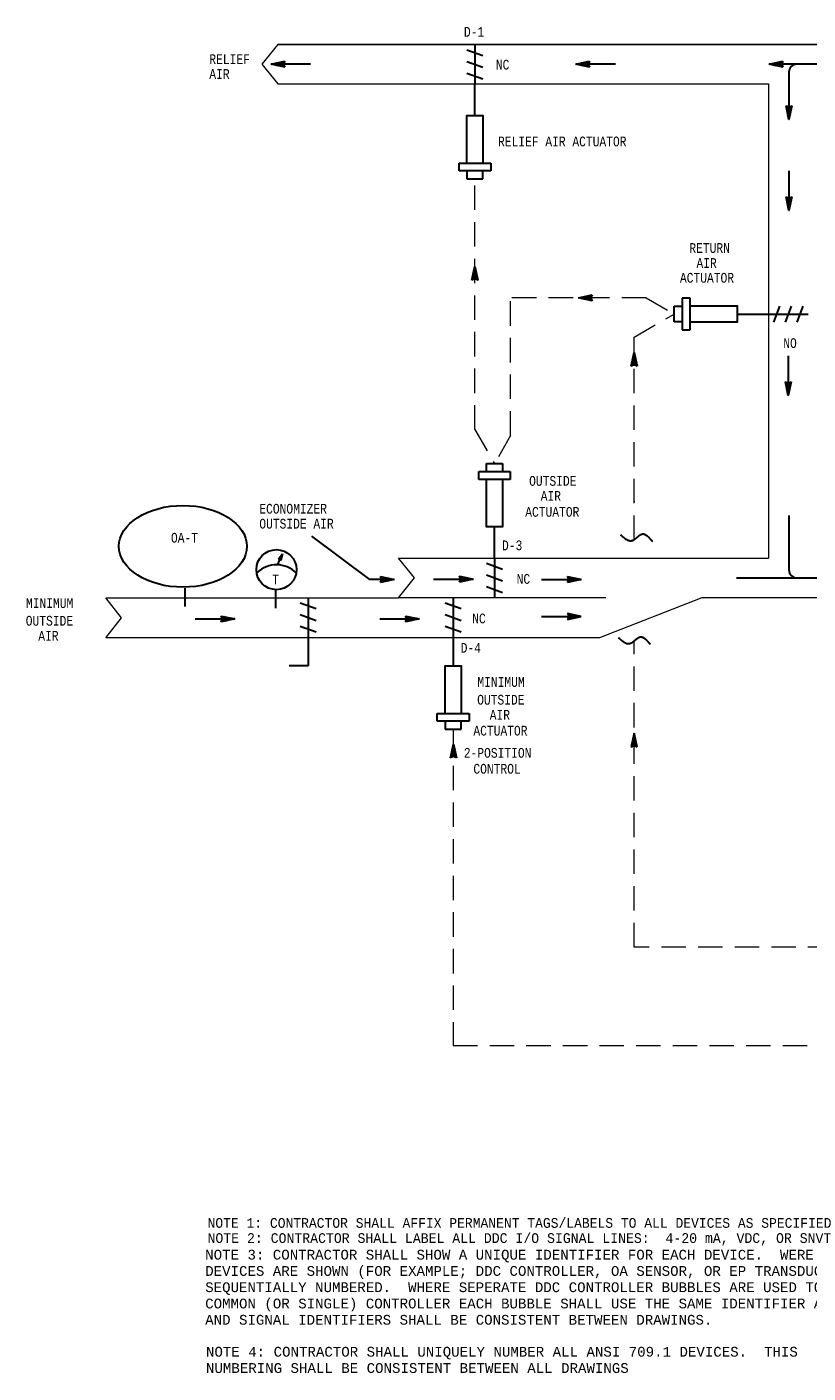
# Model space of a CAD drawing. Header units: inches. Extents: x 2 to 32.1, y 0.4 to 20.4.
# Tile 1 of 3: x 2 to 10, y 2.3 to 16.1. Entities that reach past the tile are written whole.
import ezdxf
from ezdxf.enums import TextEntityAlignment as Align

# ---------------------------------------------------------------- set-up
doc = ezdxf.new("R2010")
doc.units = ezdxf.units.IN
doc.header["$MEASUREMENT"] = 0
doc.linetypes.add('HIDDEN', pattern=[0.375, 0.25, -0.125])
for name, color, linetype, lineweight in [('M-ANNO-NOTE', 2, 'Continuous', 30), ('M-ANNO-SYMB', 6, 'Continuous', 30), ('M-ANNO-TEXT', 2, 'Continuous', 30), ('M-DIAG-GRPH', 6, 'Continuous', 13)]:
    doc.layers.add(name, color=color, linetype=linetype, lineweight=lineweight)
doc.styles.add('CONTROLTXT', font='monotxt.shx')

msp = doc.modelspace()

# ---------------------------------------------------------------- linework, layer by layer
at = {"layer": 'M-ANNO-SYMB', "linetype": 'Continuous'}
for p, q in [((6.469, 15.882), (6.633, 15.823)), ((6.551, 15.937), (6.551, 15.532)), ((4.464, 15.735), (4.604, 15.765)), ((4.869, 15.735), (4.464, 15.735)), ((4.604, 15.705), (4.464, 15.735)), ((4.466, 15.735), (4.468, 15.734)), ((4.47, 15.736), (4.468, 15.734)), ((4.475, 15.737), (4.481, 15.731)), ((4.484, 15.739), (4.477, 15.732)), ((4.484, 15.739), (4.495, 15.728)), ((4.497, 15.742), (4.486, 15.73)), ((4.493, 15.741), (4.508, 15.725)), ((4.511, 15.745), (4.494, 15.728)), ((4.501, 15.743), (4.522, 15.722)), ((4.524, 15.748), (4.503, 15.726)), ((4.51, 15.744), (4.535, 15.719)), ((4.538, 15.75), (4.512, 15.724)), ((4.519, 15.746), (4.549, 15.716)), ((4.551, 15.753), (4.52, 15.722)), ((4.527, 15.748), (4.562, 15.713)), ((4.565, 15.756), (4.529, 15.721)), ((4.536, 15.75), (4.576, 15.711)), ((4.578, 15.759), (4.538, 15.719)), ((4.545, 15.752), (4.589, 15.708)), ((4.592, 15.762), (4.547, 15.717)), ((4.554, 15.754), (4.603, 15.705)), ((4.602, 15.762), (4.555, 15.715)), ((4.562, 15.756), (4.594, 15.724)), ((4.592, 15.741), (4.564, 15.713)), ((4.571, 15.758), (4.591, 15.738)), ((4.591, 15.73), (4.573, 15.711)), ((4.58, 15.759), (4.594, 15.745)), ((4.595, 15.722), (4.582, 15.709)), ((4.604, 15.765), (4.589, 15.735)), ((4.589, 15.761), (4.598, 15.752)), ((4.589, 15.735), (4.604, 15.705)), ((4.597, 15.763), (4.601, 15.759)), ((6.469, 15.763), (6.633, 15.703)), ((7.586, 15.735), (7.726, 15.765)), ((7.726, 15.705), (7.586, 15.735)), ((7.991, 15.735), (7.586, 15.735)), ((7.589, 15.735), (7.59, 15.734)), ((7.593, 15.736), (7.591, 15.734)), ((7.598, 15.737), (7.604, 15.731)), ((7.606, 15.739), (7.599, 15.732)), ((7.606, 15.739), (7.617, 15.728)), ((7.62, 15.742), (7.608, 15.73)), ((7.615, 15.741), (7.631, 15.725)), ((7.633, 15.745), (7.617, 15.728)), ((7.624, 15.743), (7.644, 15.722)), ((7.647, 15.748), (7.625, 15.726)), ((7.633, 15.744), (7.658, 15.719)), ((7.661, 15.75), (7.634, 15.724)), ((7.641, 15.746), (7.671, 15.716)), ((7.674, 15.753), (7.643, 15.722)), ((7.65, 15.748), (7.685, 15.713)), ((7.688, 15.756), (7.652, 15.721)), ((7.659, 15.75), (7.698, 15.711)), ((7.701, 15.759), (7.661, 15.719)), ((7.668, 15.752), (7.712, 15.708)), ((7.715, 15.762), (7.669, 15.717)), ((7.676, 15.754), (7.725, 15.705)), ((7.725, 15.762), (7.678, 15.715)), ((7.685, 15.756), (7.716, 15.724)), ((7.714, 15.741), (7.687, 15.713)), ((7.694, 15.758), (7.713, 15.738)), ((7.714, 15.73), (7.695, 15.711)), ((7.703, 15.759), (7.717, 15.745)), ((7.717, 15.722), (7.704, 15.709)), ((7.726, 15.765), (7.711, 15.735)), ((7.711, 15.761), (7.72, 15.752)), ((7.711, 15.735), (7.726, 15.705)), ((7.72, 15.763), (7.724, 15.759)), ((9.564, 15.735), (9.704, 15.765)), ((10.292, 15.735), (9.564, 15.735)), ((9.704, 15.705), (9.564, 15.735)), ((9.567, 15.735), (9.568, 15.734)), ((9.571, 15.736), (9.569, 15.734)), ((9.576, 15.737), (9.582, 15.731)), ((9.585, 15.739), (9.577, 15.732)), ((9.584, 15.739), (9.595, 15.728)), ((9.598, 15.742), (9.586, 15.73)), ((9.593, 15.741), (9.609, 15.725)), ((9.612, 15.745), (9.595, 15.728)), ((9.602, 15.743), (9.622, 15.722)), ((9.625, 15.748), (9.604, 15.726)), ((9.611, 15.744), (9.636, 15.719)), ((9.639, 15.75), (9.612, 15.724)), ((9.619, 15.746), (9.649, 15.716)), ((9.652, 15.753), (9.621, 15.722)), ((9.628, 15.748), (9.663, 15.713)), ((9.666, 15.756), (9.63, 15.721)), ((9.637, 15.75), (9.676, 15.711)), ((9.679, 15.759), (9.639, 15.719)), ((9.646, 15.752), (9.69, 15.708)), ((9.693, 15.762), (9.647, 15.717)), ((9.654, 15.754), (9.703, 15.705)), ((9.703, 15.762), (9.656, 15.715)), ((9.663, 15.756), (9.694, 15.724)), ((9.692, 15.741), (9.665, 15.713)), ((9.672, 15.758), (9.691, 15.738)), ((9.692, 15.73), (9.673, 15.711)), ((9.681, 15.759), (9.695, 15.745)), ((9.695, 15.722), (9.682, 15.709)), ((9.704, 15.765), (9.689, 15.735)), ((9.689, 15.761), (9.698, 15.752)), ((9.689, 15.735), (9.704, 15.705)), ((9.698, 15.763), (9.702, 15.759)), ((4.598, 15.715), (4.59, 15.707)), ((4.602, 15.708), (4.599, 15.706)), ((6.469, 15.643), (6.633, 15.583)), ((7.721, 15.715), (7.713, 15.707)), ((7.724, 15.708), (7.722, 15.706)), ((9.699, 15.715), (9.691, 15.707)), ((9.702, 15.708), (9.7, 15.706)), ((9.767, 15.654), (9.767, 15.167)), ((9.767, 15.167), (9.737, 15.307)), ((9.737, 15.307), (9.767, 15.292)), ((9.738, 15.301), (9.742, 15.305)), ((9.739, 15.306), (9.786, 15.259)), ((9.748, 15.257), (9.797, 15.307)), ((9.797, 15.307), (9.767, 15.167)), ((9.767, 15.292), (9.797, 15.307)), ((9.786, 15.302), (9.794, 15.294)), ((9.793, 15.306), (9.796, 15.303)), ((9.739, 15.296), (9.785, 15.25)), ((9.74, 15.292), (9.749, 15.301)), ((9.742, 15.284), (9.756, 15.298)), ((9.742, 15.282), (9.783, 15.242)), ((9.744, 15.275), (9.763, 15.294)), ((9.745, 15.269), (9.781, 15.233)), ((9.746, 15.266), (9.777, 15.298)), ((9.748, 15.255), (9.779, 15.224)), ((9.749, 15.249), (9.794, 15.293)), ((9.751, 15.24), (9.791, 15.28)), ((9.751, 15.242), (9.777, 15.215)), ((9.753, 15.231), (9.788, 15.266)), ((9.754, 15.228), (9.775, 15.207)), ((9.755, 15.223), (9.785, 15.253)), ((9.757, 15.214), (9.782, 15.239)), ((9.757, 15.215), (9.773, 15.198)), ((9.759, 15.205), (9.779, 15.226)), ((9.76, 15.201), (9.771, 15.189)), ((9.761, 15.295), (9.788, 15.268)), ((9.761, 15.196), (9.776, 15.212)), ((9.762, 15.188), (9.773, 15.199)), ((9.762, 15.188), (9.77, 15.181)), ((9.764, 15.179), (9.771, 15.185)), ((9.765, 15.174), (9.768, 15.172)), ((9.766, 15.17), (9.768, 15.172)), ((9.772, 15.295), (9.79, 15.277)), ((9.779, 15.298), (9.792, 15.285)), ((6.389, 14.722), (6.713, 14.722)), ((6.389, 14.641), (6.389, 14.722)), ((6.713, 14.641), (6.389, 14.641)), ((6.47, 14.641), (6.47, 14.56)), ((6.632, 14.56), (6.632, 14.641)), ((6.713, 14.722), (6.713, 14.641)), ((9.767, 14.641), (9.767, 14.236)), ((6.47, 14.56), (6.632, 14.56)), ((9.767, 14.236), (9.737, 14.376)), ((9.737, 14.376), (9.767, 14.361)), ((9.738, 14.369), (9.742, 14.373)), ((9.739, 14.374), (9.786, 14.327)), ((9.739, 14.364), (9.785, 14.319)), ((9.74, 14.361), (9.749, 14.37)), ((9.742, 14.352), (9.756, 14.366)), ((9.742, 14.35), (9.783, 14.31)), ((9.744, 14.343), (9.763, 14.363)), ((9.746, 14.334), (9.777, 14.366)), ((9.748, 14.326), (9.797, 14.375)), ((9.749, 14.317), (9.794, 14.361)), ((9.751, 14.308), (9.791, 14.348)), ((9.761, 14.364), (9.788, 14.336)), ((9.797, 14.376), (9.767, 14.236)), ((9.767, 14.361), (9.797, 14.376)), ((9.772, 14.363), (9.79, 14.345)), ((9.779, 14.367), (9.792, 14.354)), ((9.786, 14.37), (9.794, 14.362)), ((9.793, 14.374), (9.796, 14.371)), ((9.745, 14.337), (9.781, 14.301)), ((9.748, 14.323), (9.779, 14.292)), ((9.751, 14.31), (9.777, 14.284)), ((9.753, 14.299), (9.788, 14.334)), ((9.754, 14.296), (9.775, 14.275)), ((9.755, 14.291), (9.785, 14.321)), ((9.757, 14.282), (9.782, 14.307)), ((9.757, 14.283), (9.773, 14.266)), ((9.759, 14.273), (9.779, 14.294)), ((9.76, 14.269), (9.771, 14.258)), ((9.761, 14.265), (9.776, 14.28)), ((9.762, 14.256), (9.773, 14.267)), ((9.762, 14.256), (9.77, 14.249)), ((9.764, 14.247), (9.771, 14.253)), ((9.765, 14.242), (9.768, 14.24)), ((9.766, 14.238), (9.768, 14.24)), ((6.521, 13.521), (6.551, 13.661)), ((6.553, 13.65), (6.547, 13.644)), ((6.555, 13.641), (6.548, 13.648)), ((6.552, 13.659), (6.55, 13.657)), ((6.552, 13.655), (6.55, 13.657)), ((6.551, 13.661), (6.581, 13.521)), ((6.57, 13.571), (6.521, 13.522)), ((6.551, 13.536), (6.521, 13.521)), ((6.525, 13.523), (6.522, 13.526)), ((6.568, 13.58), (6.524, 13.536)), ((6.532, 13.527), (6.524, 13.535)), ((6.539, 13.53), (6.526, 13.543)), ((6.566, 13.589), (6.527, 13.549)), ((6.546, 13.534), (6.528, 13.552)), ((6.557, 13.533), (6.529, 13.561)), ((6.565, 13.598), (6.53, 13.563)), ((6.578, 13.523), (6.531, 13.569)), ((6.563, 13.606), (6.533, 13.576)), ((6.578, 13.533), (6.533, 13.578)), ((6.576, 13.546), (6.535, 13.587)), ((6.561, 13.615), (6.536, 13.59)), ((6.573, 13.56), (6.537, 13.596)), ((6.559, 13.624), (6.538, 13.603)), ((6.57, 13.573), (6.539, 13.605)), ((6.557, 13.632), (6.541, 13.617)), ((6.567, 13.587), (6.541, 13.613)), ((6.572, 13.562), (6.541, 13.531)), ((6.564, 13.601), (6.543, 13.622)), ((6.555, 13.641), (6.544, 13.63)), ((6.561, 13.614), (6.544, 13.631)), ((6.558, 13.628), (6.546, 13.639)), ((6.581, 13.521), (6.551, 13.536)), ((6.574, 13.554), (6.555, 13.534)), ((6.576, 13.545), (6.562, 13.531)), ((6.578, 13.536), (6.569, 13.527)), ((6.58, 13.527), (6.576, 13.524)), ((7.611, 13.341), (7.751, 13.371)), ((7.751, 13.311), (7.611, 13.341)), ((7.614, 13.342), (7.616, 13.34)), ((7.618, 13.343), (7.616, 13.34)), ((7.623, 13.344), (7.629, 13.338)), ((7.632, 13.346), (7.625, 13.339)), ((7.632, 13.346), (7.643, 13.335)), ((7.645, 13.349), (7.633, 13.337)), ((7.64, 13.347), (7.656, 13.332)), ((7.659, 13.351), (7.642, 13.335)), ((7.649, 13.349), (7.67, 13.329)), ((7.672, 13.354), (7.651, 13.333)), ((7.658, 13.351), (7.683, 13.326)), ((7.686, 13.357), (7.659, 13.331)), ((7.667, 13.353), (7.697, 13.323)), ((7.699, 13.36), (7.668, 13.329)), ((7.675, 13.355), (7.71, 13.32)), ((7.713, 13.363), (7.677, 13.327)), ((7.684, 13.357), (7.724, 13.317)), ((7.726, 13.366), (7.686, 13.325)), ((7.693, 13.359), (7.737, 13.314)), ((7.74, 13.369), (7.694, 13.324)), ((7.701, 13.361), (7.751, 13.312)), ((7.75, 13.369), (7.703, 13.322)), ((7.71, 13.362), (7.742, 13.331)), ((7.739, 13.347), (7.712, 13.32)), ((7.719, 13.364), (7.738, 13.345)), ((7.739, 13.336), (7.721, 13.318)), ((7.728, 13.366), (7.742, 13.352)), ((7.742, 13.329), (7.729, 13.316)), ((7.751, 13.371), (7.736, 13.341)), ((7.736, 13.368), (7.745, 13.359)), ((7.736, 13.341), (7.751, 13.311)), ((7.746, 13.322), (7.738, 13.314)), ((7.745, 13.37), (7.749, 13.366)), ((7.75, 13.315), (7.747, 13.312)), ((8.593, 13.257), (8.674, 13.257)), ((8.593, 13.095), (8.593, 13.257)), ((8.755, 13.338), (8.674, 13.338)), ((8.674, 13.338), (8.674, 13.014)), ((8.755, 13.014), (8.755, 13.338)), ((9.613, 13.094), (9.672, 13.258)), ((9.732, 13.094), (9.792, 13.258)), ((9.852, 13.094), (9.912, 13.258)), ((9.558, 13.176), (9.963, 13.176)), ((8.674, 13.095), (8.593, 13.095)), ((8.674, 13.014), (8.755, 13.014)), ((8.152, 12.642), (8.182, 12.782)), ((8.202, 12.692), (8.153, 12.643)), ((8.2, 12.701), (8.156, 12.657)), ((8.198, 12.71), (8.158, 12.67)), ((8.196, 12.718), (8.161, 12.684)), ((8.21, 12.644), (8.163, 12.69)), ((8.194, 12.727), (8.164, 12.697)), ((8.21, 12.654), (8.165, 12.699)), ((8.192, 12.736), (8.167, 12.711)), ((8.207, 12.667), (8.167, 12.708)), ((8.204, 12.681), (8.168, 12.717)), ((8.19, 12.745), (8.17, 12.724)), ((8.201, 12.694), (8.17, 12.725)), ((8.198, 12.708), (8.172, 12.734)), ((8.204, 12.683), (8.172, 12.652)), ((8.189, 12.753), (8.173, 12.738)), ((8.195, 12.721), (8.174, 12.743)), ((8.187, 12.762), (8.176, 12.751)), ((8.193, 12.735), (8.176, 12.752)), ((8.19, 12.749), (8.178, 12.76)), ((8.185, 12.771), (8.179, 12.765)), ((8.187, 12.762), (8.18, 12.769)), ((8.182, 12.782), (8.212, 12.642)), ((8.183, 12.78), (8.182, 12.778)), ((8.184, 12.776), (8.182, 12.778)), ((9.76, 12.748), (9.76, 12.343)), ((8.182, 12.657), (8.152, 12.642)), ((8.156, 12.644), (8.153, 12.647)), ((8.163, 12.648), (8.155, 12.656)), ((8.17, 12.651), (8.157, 12.664)), ((8.177, 12.655), (8.159, 12.673)), ((8.189, 12.654), (8.161, 12.682)), ((8.212, 12.642), (8.182, 12.657)), ((8.205, 12.675), (8.186, 12.655)), ((8.207, 12.666), (8.193, 12.652)), ((8.209, 12.657), (8.2, 12.648)), ((8.211, 12.648), (8.207, 12.645)), ((9.76, 12.343), (9.73, 12.483)), ((9.73, 12.483), (9.76, 12.468)), ((9.732, 12.477), (9.735, 12.481)), ((9.733, 12.482), (9.78, 12.435)), ((9.733, 12.472), (9.778, 12.426)), ((9.734, 12.468), (9.742, 12.477)), ((9.735, 12.46), (9.75, 12.474)), ((9.736, 12.458), (9.776, 12.417)), ((9.737, 12.451), (9.757, 12.47)), ((9.739, 12.442), (9.77, 12.473)), ((9.739, 12.445), (9.774, 12.409)), ((9.741, 12.433), (9.79, 12.482)), ((9.742, 12.431), (9.772, 12.4)), ((9.743, 12.424), (9.787, 12.469)), ((9.744, 12.417), (9.771, 12.391)), ((9.745, 12.416), (9.784, 12.455)), ((9.747, 12.407), (9.781, 12.442)), ((9.749, 12.398), (9.779, 12.428)), ((9.75, 12.39), (9.776, 12.415)), ((9.754, 12.471), (9.782, 12.444)), ((9.79, 12.483), (9.76, 12.343)), ((9.76, 12.468), (9.79, 12.483)), ((9.765, 12.471), (9.784, 12.452)), ((9.772, 12.474), (9.786, 12.461)), ((9.779, 12.478), (9.787, 12.47)), ((9.787, 12.481), (9.789, 12.479)), ((9.747, 12.404), (9.769, 12.382)), ((9.75, 12.39), (9.767, 12.374)), ((9.752, 12.381), (9.773, 12.401)), ((9.753, 12.377), (9.765, 12.365)), ((9.754, 12.372), (9.77, 12.388)), ((9.756, 12.363), (9.767, 12.374)), ((9.756, 12.363), (9.763, 12.356)), ((9.758, 12.355), (9.764, 12.361)), ((9.759, 12.35), (9.761, 12.348)), ((9.76, 12.346), (9.761, 12.347)), ((6.671, 11.644), (6.833, 11.644)), ((6.671, 11.563), (6.671, 11.644)), ((6.833, 11.644), (6.833, 11.563)), ((6.59, 11.563), (6.914, 11.563)), ((6.59, 11.482), (6.59, 11.563)), ((6.914, 11.482), (6.59, 11.482)), ((6.914, 11.563), (6.914, 11.482)), ((9.766, 11.111), (9.766, 10.555)), ((5.474, 10.457), (4.883, 10.901)), ((4.54, 10.664), (4.581, 10.72)), ((4.571, 10.677), (4.54, 10.665)), ((4.556, 10.665), (4.54, 10.664)), ((4.572, 10.681), (4.544, 10.67)), ((4.546, 10.665), (4.544, 10.67)), ((4.549, 10.665), (4.546, 10.673)), ((4.573, 10.685), (4.548, 10.675)), ((4.553, 10.665), (4.549, 10.677)), ((4.571, 10.672), (4.55, 10.665)), ((4.558, 10.662), (4.551, 10.68)), ((4.574, 10.689), (4.552, 10.681)), ((4.565, 10.654), (4.554, 10.684)), ((4.575, 10.694), (4.556, 10.686)), ((4.567, 10.658), (4.556, 10.687)), ((4.566, 10.652), (4.556, 10.665)), ((4.57, 10.668), (4.557, 10.663)), ((4.569, 10.665), (4.559, 10.691)), ((4.576, 10.698), (4.56, 10.692)), ((4.569, 10.664), (4.56, 10.661)), ((4.57, 10.671), (4.562, 10.694)), ((4.568, 10.66), (4.562, 10.658)), ((4.577, 10.702), (4.564, 10.697)), ((4.572, 10.678), (4.564, 10.698)), ((4.567, 10.655), (4.564, 10.655)), ((4.581, 10.72), (4.566, 10.652)), ((4.573, 10.684), (4.567, 10.701)), ((4.578, 10.706), (4.568, 10.702)), ((4.574, 10.691), (4.569, 10.705)), ((4.579, 10.711), (4.572, 10.708)), ((4.576, 10.697), (4.572, 10.708)), ((4.577, 10.704), (4.574, 10.712)), ((6.67, 10.623), (6.833, 10.564)), ((6.752, 10.678), (6.752, 10.273)), ((5.584, 10.487), (5.724, 10.457)), ((5.599, 10.457), (5.584, 10.487)), ((5.634, 10.438), (5.585, 10.487)), ((5.586, 10.484), (5.589, 10.486)), ((5.59, 10.476), (5.598, 10.484)), ((5.593, 10.469), (5.606, 10.483)), ((5.596, 10.451), (5.624, 10.479)), ((5.597, 10.462), (5.615, 10.481)), ((5.643, 10.44), (5.599, 10.484)), ((5.652, 10.442), (5.612, 10.481)), ((5.661, 10.444), (5.626, 10.478)), ((6.393, 10.491), (6.533, 10.461)), ((6.408, 10.461), (6.393, 10.491)), ((6.443, 10.442), (6.394, 10.491)), ((6.394, 10.434), (6.441, 10.481)), ((6.395, 10.488), (6.398, 10.49)), ((6.398, 10.48), (6.406, 10.488)), ((6.402, 10.473), (6.415, 10.487)), ((6.405, 10.455), (6.433, 10.483)), ((6.405, 10.434), (6.45, 10.479)), ((6.406, 10.466), (6.424, 10.485)), ((6.452, 10.444), (6.407, 10.488)), ((6.418, 10.437), (6.459, 10.477)), ((6.461, 10.446), (6.421, 10.485)), ((6.469, 10.448), (6.434, 10.482)), ((6.478, 10.45), (6.448, 10.48)), ((6.67, 10.504), (6.833, 10.444)), ((7.5, 10.488), (7.64, 10.458)), ((7.515, 10.458), (7.5, 10.488)), ((7.55, 10.439), (7.501, 10.488)), ((7.501, 10.431), (7.548, 10.478)), ((7.502, 10.484), (7.504, 10.487)), ((7.505, 10.477), (7.513, 10.485)), ((7.509, 10.47), (7.522, 10.483)), ((7.512, 10.463), (7.531, 10.481)), ((7.512, 10.452), (7.539, 10.48)), ((7.559, 10.441), (7.514, 10.485)), ((7.567, 10.443), (7.528, 10.482)), ((7.576, 10.444), (7.541, 10.479)), ((3.581, 10.368), (3.581, 10.18)), ((4.511, 10.351), (4.511, 10.163)), ((5.724, 10.457), (5.474, 10.457)), ((5.724, 10.457), (5.584, 10.427)), ((5.584, 10.427), (5.599, 10.457)), ((5.586, 10.43), (5.633, 10.477)), ((5.591, 10.429), (5.587, 10.432)), ((5.599, 10.431), (5.59, 10.439)), ((5.626, 10.436), (5.594, 10.467)), ((5.608, 10.432), (5.594, 10.447)), ((5.596, 10.43), (5.641, 10.475)), ((5.617, 10.434), (5.597, 10.454)), ((5.61, 10.433), (5.65, 10.473)), ((5.623, 10.436), (5.659, 10.471)), ((5.637, 10.439), (5.668, 10.469)), ((5.669, 10.446), (5.639, 10.476)), ((5.65, 10.441), (5.676, 10.468)), ((5.678, 10.447), (5.653, 10.473)), ((5.664, 10.444), (5.685, 10.466)), ((5.687, 10.449), (5.666, 10.47)), ((5.677, 10.447), (5.694, 10.464)), ((5.695, 10.451), (5.68, 10.467)), ((5.691, 10.45), (5.702, 10.462)), ((5.704, 10.453), (5.693, 10.464)), ((5.704, 10.453), (5.711, 10.46)), ((5.713, 10.455), (5.707, 10.461)), ((5.718, 10.456), (5.72, 10.458)), ((5.722, 10.457), (5.72, 10.458)), ((6.128, 10.461), (6.533, 10.461)), ((6.533, 10.461), (6.393, 10.431)), ((6.393, 10.431), (6.408, 10.461)), ((6.399, 10.433), (6.396, 10.436)), ((6.408, 10.435), (6.399, 10.443)), ((6.434, 10.44), (6.403, 10.471)), ((6.417, 10.436), (6.403, 10.451)), ((6.426, 10.438), (6.406, 10.458)), ((6.432, 10.44), (6.468, 10.475)), ((6.445, 10.443), (6.476, 10.473)), ((6.459, 10.445), (6.485, 10.472)), ((6.487, 10.451), (6.461, 10.477)), ((6.472, 10.448), (6.494, 10.47)), ((6.495, 10.453), (6.475, 10.474)), ((6.486, 10.451), (6.503, 10.468)), ((6.504, 10.455), (6.488, 10.471)), ((6.499, 10.454), (6.511, 10.466)), ((6.513, 10.457), (6.502, 10.468)), ((6.513, 10.457), (6.52, 10.464)), ((6.522, 10.459), (6.515, 10.465)), ((6.526, 10.46), (6.529, 10.462)), ((6.53, 10.461), (6.529, 10.462)), ((6.67, 10.384), (6.833, 10.325)), ((7.235, 10.458), (7.64, 10.458)), ((7.64, 10.458), (7.5, 10.428)), ((7.5, 10.428), (7.515, 10.458)), ((7.506, 10.429), (7.502, 10.433)), ((7.515, 10.431), (7.506, 10.44)), ((7.524, 10.433), (7.509, 10.447)), ((7.541, 10.437), (7.51, 10.468)), ((7.512, 10.431), (7.557, 10.476)), ((7.532, 10.435), (7.513, 10.454)), ((7.525, 10.433), (7.566, 10.474)), ((7.539, 10.436), (7.574, 10.472)), ((7.552, 10.439), (7.583, 10.47)), ((7.585, 10.446), (7.555, 10.476)), ((7.566, 10.442), (7.592, 10.468)), ((7.593, 10.448), (7.568, 10.473)), ((7.579, 10.445), (7.601, 10.466)), ((7.602, 10.45), (7.582, 10.471)), ((7.593, 10.448), (7.609, 10.465)), ((7.611, 10.452), (7.595, 10.468)), ((7.606, 10.451), (7.618, 10.463)), ((7.62, 10.454), (7.609, 10.465)), ((7.62, 10.454), (7.627, 10.461)), ((7.628, 10.456), (7.622, 10.462)), ((7.633, 10.457), (7.635, 10.459)), ((7.637, 10.457), (7.636, 10.459)), ((9.229, 10.476), (10.212, 10.476)), ((4.763, 10.218), (4.927, 10.159)), ((6.247, 10.218), (6.41, 10.159)), ((6.328, 10.273), (6.328, 9.868)), ((3.952, 10.083), (4.092, 10.053)), ((3.967, 10.053), (3.952, 10.083)), ((4.002, 10.034), (3.953, 10.083)), ((3.953, 10.026), (4, 10.073)), ((3.954, 10.079), (3.957, 10.082)), ((3.957, 10.072), (3.965, 10.08)), ((3.961, 10.065), (3.974, 10.078)), ((3.964, 10.058), (3.983, 10.077)), ((3.964, 10.047), (3.992, 10.075)), ((3.964, 10.026), (4.009, 10.071)), ((4.011, 10.036), (3.966, 10.08)), ((3.977, 10.029), (4.018, 10.069)), ((4.02, 10.038), (3.98, 10.077)), ((3.991, 10.031), (4.027, 10.067)), ((4.028, 10.04), (3.993, 10.074)), ((4.004, 10.034), (4.035, 10.065)), ((4.037, 10.041), (4.007, 10.071)), ((4.046, 10.043), (4.02, 10.069)), ((4.054, 10.045), (4.034, 10.066)), ((4.763, 10.099), (4.927, 10.039)), ((5.842, 10.083), (5.982, 10.053)), ((5.857, 10.053), (5.842, 10.083)), ((5.892, 10.034), (5.843, 10.083)), ((5.843, 10.026), (5.89, 10.073)), ((5.844, 10.079), (5.846, 10.082)), ((5.847, 10.072), (5.855, 10.08)), ((5.851, 10.065), (5.864, 10.078)), ((5.853, 10.026), (5.899, 10.071)), ((5.854, 10.058), (5.873, 10.077)), ((5.854, 10.047), (5.881, 10.075)), ((5.9, 10.036), (5.856, 10.08)), ((5.867, 10.029), (5.907, 10.069)), ((5.909, 10.038), (5.87, 10.077)), ((5.88, 10.031), (5.916, 10.067)), ((5.918, 10.04), (5.883, 10.074)), ((5.894, 10.034), (5.925, 10.065)), ((5.927, 10.041), (5.897, 10.071)), ((5.935, 10.043), (5.91, 10.069)), ((5.944, 10.045), (5.924, 10.066)), ((6.247, 10.099), (6.41, 10.039)), ((7.235, 10.079), (7.64, 10.079)), ((7.64, 10.079), (7.5, 10.109)), ((7.5, 10.109), (7.515, 10.079)), ((7.5, 10.049), (7.64, 10.079)), ((7.515, 10.079), (7.5, 10.049)), ((7.501, 10.106), (7.548, 10.059)), ((7.55, 10.098), (7.501, 10.049)), ((7.506, 10.107), (7.502, 10.104)), ((7.515, 10.106), (7.506, 10.097)), ((7.524, 10.104), (7.509, 10.09)), ((7.509, 10.067), (7.522, 10.054)), ((7.541, 10.1), (7.51, 10.069)), ((7.512, 10.106), (7.557, 10.061)), ((7.512, 10.085), (7.539, 10.057)), ((7.512, 10.074), (7.531, 10.055)), ((7.532, 10.102), (7.513, 10.082)), ((7.559, 10.096), (7.514, 10.052)), ((7.525, 10.103), (7.566, 10.063)), ((7.567, 10.094), (7.528, 10.055)), ((7.539, 10.101), (7.574, 10.065)), ((7.576, 10.092), (7.541, 10.058)), ((7.552, 10.098), (7.583, 10.067)), ((7.585, 10.091), (7.555, 10.061)), ((7.566, 10.095), (7.592, 10.069)), ((7.593, 10.089), (7.568, 10.063)), ((7.579, 10.092), (7.601, 10.07)), ((7.602, 10.087), (7.582, 10.066)), ((7.593, 10.089), (7.609, 10.072)), ((7.611, 10.085), (7.595, 10.069)), ((7.606, 10.086), (7.618, 10.074)), ((7.62, 10.083), (7.609, 10.072)), ((7.62, 10.083), (7.627, 10.076)), ((7.628, 10.081), (7.622, 10.075)), ((7.633, 10.08), (7.635, 10.078)), ((7.637, 10.079), (7.636, 10.078)), ((3.687, 10.053), (4.092, 10.053)), ((4.092, 10.053), (3.952, 10.023)), ((3.952, 10.023), (3.967, 10.053)), ((3.958, 10.025), (3.954, 10.028)), ((3.967, 10.026), (3.958, 10.035)), ((3.993, 10.032), (3.962, 10.063)), ((3.976, 10.028), (3.962, 10.042)), ((3.984, 10.03), (3.965, 10.05)), ((4.018, 10.037), (4.044, 10.063)), ((4.031, 10.04), (4.053, 10.062)), ((4.045, 10.043), (4.062, 10.06)), ((4.063, 10.047), (4.047, 10.063)), ((4.058, 10.046), (4.07, 10.058)), ((4.072, 10.049), (4.061, 10.06)), ((4.072, 10.049), (4.079, 10.056)), ((4.081, 10.051), (4.074, 10.057)), ((4.085, 10.052), (4.088, 10.054)), ((4.089, 10.053), (4.088, 10.054)), ((4.763, 9.979), (4.927, 9.92)), ((5.577, 10.053), (5.982, 10.053)), ((5.842, 10.023), (5.857, 10.053)), ((5.982, 10.053), (5.842, 10.023)), ((5.848, 10.025), (5.844, 10.028)), ((5.857, 10.026), (5.848, 10.035)), ((5.865, 10.028), (5.851, 10.042)), ((5.883, 10.032), (5.852, 10.063)), ((5.874, 10.03), (5.855, 10.05)), ((5.907, 10.037), (5.934, 10.063)), ((5.921, 10.04), (5.942, 10.062)), ((5.934, 10.043), (5.951, 10.06)), ((5.953, 10.047), (5.937, 10.063)), ((5.948, 10.046), (5.96, 10.058)), ((5.962, 10.049), (5.951, 10.06)), ((5.961, 10.049), (5.969, 10.056)), ((5.97, 10.051), (5.964, 10.057)), ((5.975, 10.052), (5.977, 10.054)), ((5.979, 10.053), (5.978, 10.054)), ((6.247, 9.979), (6.41, 9.92)), ((7.502, 10.053), (7.504, 10.05)), ((7.505, 10.06), (7.513, 10.052)), ((6.166, 9.005), (6.166, 9.086)), ((6.166, 9.086), (6.491, 9.086)), ((6.491, 9.005), (6.166, 9.005)), ((6.247, 9.005), (6.247, 8.924)), ((6.41, 8.924), (6.41, 9.005)), ((6.491, 9.086), (6.491, 9.005)), ((6.247, 8.924), (6.41, 8.924)), ((8.182, 8.882), (8.152, 8.742)), ((8.163, 8.794), (8.194, 8.825)), ((8.166, 8.808), (8.192, 8.834)), ((8.169, 8.821), (8.19, 8.843)), ((8.17, 8.827), (8.2, 8.797)), ((8.172, 8.835), (8.189, 8.851)), ((8.172, 8.836), (8.197, 8.81)), ((8.174, 8.844), (8.195, 8.824)), ((8.175, 8.848), (8.187, 8.86)), ((8.176, 8.853), (8.192, 8.837)), ((8.178, 8.862), (8.185, 8.869)), ((8.178, 8.862), (8.189, 8.851)), ((8.18, 8.871), (8.186, 8.864)), ((8.181, 8.879), (8.183, 8.878)), ((8.181, 8.875), (8.183, 8.878)), ((8.212, 8.742), (8.182, 8.882)), ((6.302, 8.631), (6.332, 8.771)), ((6.349, 8.69), (6.305, 8.645)), ((6.347, 8.699), (6.308, 8.659)), ((6.346, 8.707), (6.311, 8.672)), ((6.344, 8.716), (6.314, 8.686)), ((6.359, 8.643), (6.314, 8.688)), ((6.357, 8.656), (6.316, 8.697)), ((6.342, 8.725), (6.317, 8.699)), ((6.354, 8.67), (6.318, 8.706)), ((6.34, 8.733), (6.319, 8.713)), ((6.351, 8.683), (6.32, 8.714)), ((6.338, 8.742), (6.322, 8.726)), ((6.348, 8.697), (6.322, 8.723)), ((6.345, 8.71), (6.324, 8.732)), ((6.336, 8.751), (6.325, 8.74)), ((6.342, 8.724), (6.325, 8.741)), ((6.339, 8.737), (6.327, 8.749)), ((6.334, 8.76), (6.328, 8.753)), ((6.336, 8.751), (6.329, 8.758)), ((6.333, 8.768), (6.331, 8.767)), ((6.333, 8.764), (6.331, 8.767)), ((6.332, 8.771), (6.362, 8.631)), ((8.152, 8.742), (8.182, 8.757)), ((8.153, 8.748), (8.157, 8.744)), ((8.155, 8.754), (8.2, 8.799)), ((8.155, 8.743), (8.202, 8.79)), ((8.155, 8.757), (8.164, 8.748)), ((8.157, 8.767), (8.198, 8.808)), ((8.157, 8.766), (8.171, 8.752)), ((8.159, 8.774), (8.178, 8.755)), ((8.16, 8.781), (8.196, 8.816)), ((8.161, 8.783), (8.192, 8.752)), ((8.163, 8.792), (8.212, 8.743)), ((8.165, 8.801), (8.209, 8.756)), ((8.167, 8.809), (8.206, 8.77)), ((8.168, 8.818), (8.203, 8.783)), ((8.176, 8.754), (8.204, 8.782)), ((8.182, 8.757), (8.212, 8.742)), ((8.187, 8.754), (8.205, 8.773)), ((8.194, 8.751), (8.207, 8.764)), ((8.201, 8.747), (8.209, 8.755)), ((8.208, 8.744), (8.211, 8.747)), ((6.351, 8.681), (6.302, 8.632)), ((6.332, 8.646), (6.302, 8.631)), ((6.306, 8.633), (6.303, 8.636)), ((6.313, 8.636), (6.305, 8.644)), ((6.32, 8.64), (6.307, 8.653)), ((6.327, 8.643), (6.309, 8.662)), ((6.338, 8.643), (6.31, 8.671)), ((6.359, 8.632), (6.312, 8.679)), ((6.353, 8.672), (6.322, 8.641)), ((6.362, 8.631), (6.332, 8.646)), ((6.355, 8.663), (6.336, 8.644)), ((6.357, 8.655), (6.343, 8.641)), ((6.359, 8.646), (6.35, 8.637)), ((6.361, 8.637), (6.357, 8.633))]:
    msp.add_line(p, q, dxfattribs=at)
at = {"layer": 'M-ANNO-SYMB', "color": 6, "linetype": 'Continuous'}
for p, q in [((6.551, 15.208), (6.551, 15.532)), ((9.241, 13.176), (9.558, 13.176)), ((6.752, 10.679), (6.752, 10.996)), ((4.845, 10.268), (4.845, 9.572)), ((6.328, 9.868), (6.328, 9.572))]:
    msp.add_line(p, q, dxfattribs=at)
at = {"layer": 'M-ANNO-SYMB'}
for p, q in [((4.529, 10.605), (4.553, 10.659)), ((4.845, 9.572), (4.649, 9.572))]:
    msp.add_line(p, q, dxfattribs=at)
at = {"layer": 'M-ANNO-SYMB', "linetype": 'Continuous', "flags": 128}
for points in [[(6.47, 14.722), (6.47, 15.208), (6.632, 15.208), (6.632, 14.722)], [(8.755, 13.095), (9.241, 13.095), (9.241, 13.257), (8.755, 13.257)], [(6.833, 11.482), (6.833, 10.996), (6.671, 10.996), (6.671, 11.482)], [(6.247, 9.086), (6.247, 9.572), (6.41, 9.572), (6.41, 9.086)]]:
    msp.add_lwpolyline(points, dxfattribs=at)
at = {"layer": 'M-ANNO-SYMB', "flags": 128}
for points in [[(8.372, 10.844), (8.371, 10.846), (8.369, 10.848), (8.367, 10.85), (8.366, 10.852), (8.364, 10.853), (8.362, 10.855), (8.361, 10.857), (8.359, 10.859), (8.358, 10.861), (8.356, 10.863), (8.354, 10.865), (8.353, 10.867), (8.351, 10.868), (8.349, 10.87), (8.348, 10.872), (8.346, 10.874), (8.344, 10.876), (8.343, 10.877), (8.341, 10.879), (8.339, 10.881), (8.338, 10.883), (8.336, 10.884), (8.335, 10.886), (8.333, 10.888), (8.331, 10.889), (8.33, 10.891), (8.328, 10.892), (8.326, 10.894), (8.325, 10.895), (8.323, 10.897), (8.321, 10.898), (8.32, 10.9), (8.318, 10.901), (8.316, 10.902), (8.315, 10.904), (8.313, 10.905), (8.311, 10.906), (8.31, 10.907), (8.308, 10.908), (8.306, 10.909), (8.305, 10.91), (8.303, 10.911), (8.301, 10.912), (8.3, 10.913), (8.298, 10.914), (8.297, 10.915), (8.295, 10.916), (8.293, 10.916), (8.292, 10.917), (8.29, 10.918), (8.288, 10.918), (8.287, 10.919), (8.285, 10.919), (8.283, 10.92), (8.282, 10.92), (8.28, 10.92), (8.278, 10.921), (8.277, 10.921), (8.275, 10.921), (8.273, 10.921), (8.272, 10.921), (8.27, 10.921), (8.268, 10.921), (8.267, 10.92), (8.265, 10.92), (8.263, 10.92), (8.261, 10.919), (8.26, 10.919), (8.258, 10.918), (8.256, 10.918), (8.255, 10.917), (8.253, 10.916), (8.251, 10.915), (8.25, 10.915), (8.248, 10.914), (8.246, 10.913), (8.245, 10.912), (8.243, 10.911), (8.241, 10.91), (8.24, 10.909), (8.238, 10.907), (8.236, 10.906), (8.235, 10.905), (8.233, 10.904), (8.231, 10.903), (8.229, 10.901), (8.228, 10.9), (8.226, 10.899), (8.224, 10.897), (8.223, 10.896), (8.221, 10.895), (8.219, 10.893), (8.217, 10.892), (8.216, 10.89), (8.214, 10.889), (8.212, 10.887), (8.211, 10.886), (8.209, 10.885), (8.207, 10.883), (8.206, 10.882), (8.204, 10.88), (8.202, 10.879), (8.2, 10.877), (8.199, 10.876), (8.197, 10.875), (8.195, 10.873), (8.193, 10.872), (8.192, 10.871), (8.19, 10.869), (8.188, 10.868), (8.187, 10.867), (8.185, 10.866), (8.183, 10.864), (8.181, 10.863), (8.18, 10.862), (8.178, 10.861), (8.176, 10.86), (8.174, 10.859), (8.173, 10.858), (8.171, 10.857), (8.169, 10.856), (8.167, 10.856), (8.166, 10.855), (8.164, 10.854), (8.162, 10.854), (8.16, 10.853), (8.159, 10.853), (8.157, 10.852), (8.155, 10.852), (8.153, 10.852), (8.152, 10.851), (8.15, 10.851), (8.148, 10.851), (8.146, 10.851), (8.145, 10.851), (8.143, 10.851), (8.141, 10.851), (8.139, 10.851), (8.138, 10.852), (8.136, 10.852), (8.134, 10.852), (8.132, 10.853), (8.13, 10.853), (8.129, 10.853), (8.127, 10.854), (8.125, 10.855), (8.123, 10.855), (8.122, 10.856), (8.12, 10.857), (8.118, 10.857), (8.116, 10.858), (8.115, 10.859), (8.113, 10.86), (8.111, 10.861), (8.109, 10.862), (8.107, 10.863), (8.106, 10.864), (8.104, 10.865), (8.102, 10.866), (8.1, 10.867), (8.098, 10.868), (8.097, 10.87), (8.095, 10.871), (8.093, 10.872), (8.091, 10.873), (8.089, 10.875), (8.088, 10.876), (8.086, 10.877), (8.084, 10.879), (8.082, 10.88), (8.081, 10.882), (8.079, 10.883), (8.077, 10.885), (8.075, 10.886), (8.073, 10.888), (8.072, 10.889), (8.07, 10.891), (8.068, 10.892), (8.066, 10.894), (8.064, 10.895), (8.063, 10.897), (8.061, 10.899), (8.059, 10.9), (8.057, 10.902), (8.055, 10.904), (8.054, 10.905), (8.052, 10.907), (8.05, 10.909), (8.048, 10.91), (8.046, 10.912), (8.045, 10.913)], [(8.351, 9.79), (8.349, 9.792), (8.347, 9.794), (8.346, 9.796), (8.344, 9.798), (8.342, 9.8), (8.341, 9.802), (8.339, 9.804), (8.337, 9.805), (8.336, 9.807), (8.334, 9.809), (8.332, 9.811), (8.331, 9.813), (8.329, 9.815), (8.328, 9.817), (8.326, 9.818), (8.324, 9.82), (8.323, 9.822), (8.321, 9.824), (8.319, 9.825), (8.318, 9.827), (8.316, 9.829), (8.314, 9.831), (8.313, 9.832), (8.311, 9.834), (8.309, 9.835), (8.308, 9.837), (8.306, 9.839), (8.304, 9.84), (8.303, 9.842), (8.301, 9.843), (8.3, 9.844), (8.298, 9.846), (8.296, 9.847), (8.295, 9.848), (8.293, 9.85), (8.291, 9.851), (8.29, 9.852), (8.288, 9.853), (8.286, 9.855), (8.285, 9.856), (8.283, 9.857), (8.281, 9.858), (8.28, 9.859), (8.278, 9.86), (8.276, 9.86), (8.275, 9.861), (8.273, 9.862), (8.271, 9.863), (8.27, 9.863), (8.268, 9.864), (8.266, 9.865), (8.265, 9.865), (8.263, 9.866), (8.261, 9.866), (8.26, 9.866), (8.258, 9.867), (8.256, 9.867), (8.255, 9.867), (8.253, 9.867), (8.251, 9.867), (8.25, 9.867), (8.248, 9.867), (8.246, 9.867), (8.245, 9.867), (8.243, 9.866), (8.241, 9.866), (8.24, 9.866), (8.238, 9.865), (8.236, 9.865), (8.235, 9.864), (8.233, 9.863), (8.231, 9.862), (8.23, 9.862), (8.228, 9.861), (8.226, 9.86), (8.225, 9.859), (8.223, 9.858), (8.221, 9.857), (8.219, 9.856), (8.218, 9.855), (8.216, 9.854), (8.214, 9.853), (8.213, 9.851), (8.211, 9.85), (8.209, 9.849), (8.208, 9.848), (8.206, 9.846), (8.204, 9.845), (8.203, 9.844), (8.201, 9.842), (8.199, 9.841), (8.197, 9.839), (8.196, 9.838), (8.194, 9.837), (8.192, 9.835), (8.191, 9.834), (8.189, 9.832), (8.187, 9.831), (8.185, 9.829), (8.184, 9.828), (8.182, 9.827), (8.18, 9.825), (8.179, 9.824), (8.177, 9.822), (8.175, 9.821), (8.173, 9.82), (8.172, 9.818), (8.17, 9.817), (8.168, 9.816), (8.166, 9.814), (8.165, 9.813), (8.163, 9.812), (8.161, 9.811), (8.16, 9.81), (8.158, 9.809), (8.156, 9.807), (8.154, 9.806), (8.153, 9.805), (8.151, 9.805), (8.149, 9.804), (8.147, 9.803), (8.146, 9.802), (8.144, 9.801), (8.142, 9.801), (8.14, 9.8), (8.139, 9.799), (8.137, 9.799), (8.135, 9.798), (8.133, 9.798), (8.132, 9.798), (8.13, 9.798), (8.128, 9.797), (8.126, 9.797), (8.125, 9.797), (8.123, 9.797), (8.121, 9.797), (8.119, 9.797), (8.118, 9.798), (8.116, 9.798), (8.114, 9.798), (8.112, 9.798), (8.11, 9.799), (8.109, 9.799), (8.107, 9.8), (8.105, 9.8), (8.103, 9.801), (8.102, 9.802), (8.1, 9.802), (8.098, 9.803), (8.096, 9.804), (8.094, 9.804), (8.093, 9.805), (8.091, 9.806), (8.089, 9.807), (8.087, 9.808), (8.086, 9.809), (8.084, 9.81), (8.082, 9.811), (8.08, 9.812), (8.078, 9.814), (8.077, 9.815), (8.075, 9.816), (8.073, 9.817), (8.071, 9.818), (8.069, 9.82), (8.068, 9.821), (8.066, 9.822), (8.064, 9.824), (8.062, 9.825), (8.06, 9.827), (8.059, 9.828), (8.057, 9.829), (8.055, 9.831), (8.053, 9.832), (8.052, 9.834), (8.05, 9.835), (8.048, 9.837), (8.046, 9.839), (8.044, 9.84), (8.043, 9.842), (8.041, 9.843), (8.039, 9.845), (8.037, 9.847), (8.035, 9.848), (8.034, 9.85), (8.032, 9.852), (8.03, 9.853), (8.028, 9.855), (8.026, 9.856), (8.025, 9.858), (8.023, 9.86)]]:
    msp.add_lwpolyline(points, dxfattribs=at)
at = {"layer": 'M-ANNO-SYMB'}
msp.add_circle((4.519, 10.558), 0.205, dxfattribs=at)
at = {"layer": 'M-ANNO-SYMB', "linetype": 'Continuous'}
for centre, start, end in [((9.847, 15.653), 90, 180), ((9.847, 10.555), 180, 270)]:
    msp.add_arc(centre, 0.081, start, end, dxfattribs=at)
at = {"layer": 'M-ANNO-SYMB'}
msp.add_arc((4.52, 10.324), 0.284, 44.3692, 134.3247, dxfattribs=at)
msp.add_ellipse((3.562, 10.797), major_axis=(0.655, 0), ratio=0.638644, dxfattribs=at)
at = {"layer": 'M-DIAG-GRPH', "color": 6, "linetype": 'HIDDEN'}
for p, q in [((6.551, 11.992), (6.551, 14.56)), ((8.306, 13.341), (6.917, 13.341)), ((6.917, 11.931), (6.917, 13.341)), ((8.306, 13.341), (8.593, 13.176)), ((8.182, 12.94), (8.593, 13.176)), ((8.182, 10.864), (8.182, 12.94)), ((6.551, 11.992), (6.752, 11.644)), ((6.917, 11.931), (6.752, 11.644)), ((8.182, 6.693), (8.182, 9.827)), ((6.328, 8.924), (6.328, 5.686))]:
    msp.add_line(p, q, dxfattribs=at)
at = {"layer": 'M-DIAG-GRPH', "color": 6, "linetype": 'Continuous'}
for p, q in [((2.772, 10.268), (5.77, 10.268)), ((22.424, 10.268), (8.875, 10.268))]:
    msp.add_line(p, q, dxfattribs=at)
at = {"layer": 'M-DIAG-GRPH', "linetype": 'HIDDEN'}
for p, q in [((23.337, 6.693), (8.182, 6.693)), ((6.328, 5.686), (23.752, 5.686))]:
    msp.add_line(p, q, dxfattribs=at)
at = {"layer": 'M-DIAG-GRPH', "color": 6, "linetype": 'Continuous', "flags": 128}
for points in [[(14.988, 15.937), (4.532, 15.937), (4.37, 15.735), (4.532, 15.532), (9.558, 15.532), (9.558, 10.677)], [(4.531, 15.937), (15.978, 15.937), (15.816, 15.734), (16.019, 15.532), (15.474, 15.532)], [(7.891, 10.268), (5.77, 10.268), (5.932, 10.473), (5.77, 10.677), (9.558, 10.677)], [(2.772, 9.86), (2.772, 9.86), (2.934, 10.064), (2.772, 10.268)], [(8.875, 10.268), (7.826, 9.86), (2.772, 9.86)]]:
    msp.add_lwpolyline(points, dxfattribs=at)
at = {"layer": 'M-DIAG-GRPH', "color": 6, "linetype": 'HIDDEN'}
msp.add_point((8.182, 11.256), dxfattribs=at)

# ---------------------------------------------------------------- texts
at = {"layer": 'M-ANNO-NOTE', "style": 'CONTROLTXT'}
for s, p in [('NOTE 1: CONTRACTOR SHALL AFFIX PERMANENT TAGS/LABELS TO ALL DEVICES AS SPECIFIED', (3.813, 3.818)), ('NOTE 2: CONTRACTOR SHALL LABEL ALL DDC I/O SIGNAL LINES:  4-20 mA, VDC, OR SNVT', (3.813, 3.663))]:
    msp.add_text(s, height=0.1, dxfattribs=at).set_placement(p)
at = {"layer": 'M-ANNO-NOTE', "attachment_point": 1, "style": 'CONTROLTXT'}
for s, insert, char_height, width in [('NOTE 3: CONTRACTOR SHALL SHOW A UNIQUE IDENTIFIER FOR EACH DEVICE.  WERE MULTIPLE IDENTICAL DEVICES ARE SHOWN (FOR EXAMPLE; DDC CONTROLLER, OA SENSOR, OR EP TRANSDUCER) EACH SHALL BE SEQUENTIALLY NUMBERED.  WHERE SEPERATE DDC CONTROLLER BUBBLES ARE USED TO REPRESENT/SHOW A COMMON (OR SINGLE) CONTROLLER EACH BUBBLE SHALL USE THE SAME IDENTIFIER AND NUMBER.  DEVICE AND SIGNAL IDENTIFIERS SHALL BE CONSISTENT BETWEEN DRAWINGS.', (3.79, 3.593), 0.1, 8.1729), ('NOTE 4: CONTRACTOR SHALL UNIQUELY NUMBER ALL ANSI 709.1 DEVICES.  THIS NUMBERING SHALL BE CONSISTENT BETWEEN ALL DRAWINGS', (3.798, 2.599), 0.100026, 6.06824)]:
    msp.add_mtext(s, dxfattribs=dict(at, insert=insert, char_height=char_height, width=width))
at = {"layer": 'M-ANNO-TEXT', "linetype": 'Continuous', "style": 'CONTROLTXT', "width": 0.8}
for s, p in [('D-1', (6.439, 16.016)), ('RELIEF', (3.832, 15.736)), ('NC', (6.766, 15.68)), ('AIR', (3.832, 15.584)), ('RELIEF AIR ACTUATOR', (6.788, 14.893)), ('ACTUATOR', (8.651, 13.497)), ('NO', (9.709, 12.828)), ('ECONOMIZER', (4.344, 11.132)), ('ACTUATOR', (7.067, 11.1)), ('OUTSIDE AIR', (4.344, 10.979)), ('D-3', (6.829, 10.757)), ('NC', (6.979, 10.413)), ('NC', (6.524, 10.008)), ('D-4', (6.406, 9.708)), ('ACTUATOR', (6.536, 8.859)), ('CONTROL', (6.536, 8.469))]:
    msp.add_text(s, height=0.1, dxfattribs=at).set_placement(p)
for s, p in [('RETURN', (8.955, 13.802)), ('AIR', (8.924, 13.648)), ('OUTSIDE', (7.349, 11.417)), ('AIR', (7.329, 11.263)), ('OA-T', (3.578, 10.835)), ('MINIMUM', (2.197, 10.166)), ('OUTSIDE', (2.195, 9.985)), ('AIR', (2.185, 9.83)), ('MINIMUM', (6.819, 9.358)), ('OUTSIDE', (6.817, 9.176)), ('AIR', (6.807, 9.021)), ('2-POSITION', (6.784, 8.632))]:
    msp.add_text(s, height=0.1, dxfattribs=at).set_placement(p, align=Align.CENTER)
at = {"layer": 'M-ANNO-TEXT', "style": 'CONTROLTXT', "width": 0.8}
msp.add_text('T', height=0.1, dxfattribs=at).set_placement((4.476, 10.408))

doc.saveas('drawing.dxf')
